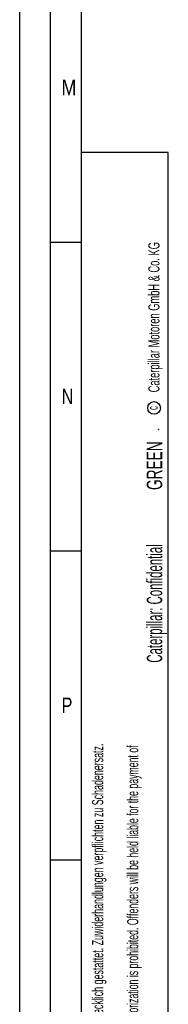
# Model space of a CAD drawing. Header units: millimetres. Extents: x 0 to 1189, y 0 to 841.
# Tile 2 of 106: x 0 to 24, y 97 to 256. Entities that reach past the tile are written whole.
import ezdxf
from ezdxf.enums import TextEntityAlignment as Align

# ---------------------------------------------------------------- set-up
doc = ezdxf.new("R2010")
doc.units = ezdxf.units.MM
doc.header["$LTSCALE"] = 65.395
doc.layers.get('0').update_dxf_attribs({"linetype": 'CONTINUOUS'})
doc.styles.get("Standard").update_dxf_attribs({"font": 'txt', "width": 0.6})
doc.styles.add('TEXTSTYLE_2', font='txt')

# ---------------------------------------------------------------- blocks, each defined once
blk = doc.blocks.new('*T1007')
at = {"color": 2, "linetype": 'Continuous'}
for p, q in [((0, 0), (0.1, 0)), ((0, 0), (0, -0.01)), ((0.1, 0), (0.1, -0.01)), ((0, -0.01), (0.1, -0.01))]:
    blk.add_line(p, q, dxfattribs=at)
at = {"color": 7, "linetype": 'Continuous'}
for s, width, p in [('GREEN', 0.661905, (0.68, -5.89)), ('Caterpillar: Confidential ', 0.551282, (0.68, -27.94))]:
    blk.add_text(s, height=2.5, rotation=90, dxfattribs=dict(at, width=width)).set_placement(p, align=Align.CENTER)

msp = doc.modelspace()

# ---------------------------------------------------------------- linework, layer by layer
at = {"color": 5, "linetype": 'Continuous'}
for p, q in [((0, 0), (0, 841)), ((10, 10), (10, 831)), ((24, 235), (10, 235)), ((24.03169, 10.02791), (24, 235)), ((5, 220.5), (10, 220.5)), ((5, 170.5), (10, 170.5)), ((5, 120.5), (10, 120.5))]:
    msp.add_line(p, q, dxfattribs=at)
at = {"color": 6, "linetype": 'Continuous'}
msp.add_line((5, 5), (5, 836), dxfattribs=at)
at = {"color": 5, "linetype": 'Continuous'}
msp.add_circle((21.73087, 193.65021), 1.02756, dxfattribs=at)

# ---------------------------------------------------------------- block references
msp.add_blockref('*T1007', (22.36772, 190.18448))

# ---------------------------------------------------------------- texts
at = {"color": 5, "linetype": 'Continuous', "style": 'TEXTSTYLE_2'}
for s, width, p in [('M', 0.857143, (6.77091, 244.271)), ('N', 0.785714, (6.77091, 194.271)), ('P', 0.785714, (6.77091, 144.271))]:
    msp.add_text(s, height=2.50001, dxfattribs=dict(at, width=width)).set_placement(p)
for s, height, width, p in [('Caterpillar Motoren GmbH & Co. KG', 1.8, 0.62482, (22.60443, 196.16476)), ('c', 1.6, 0.547619, (22.30005, 193.32223)), ('[The copying, distribution and utilization of this document as well as the communication of its contents to other without expressed authorization is prohibited. Offenders will be held liable for the payment of', 1.8, 0.587833, (19.18189, 12.07629)), ('Weitergabe sowie Vervielfaeltigung dieses Dokuments, Verwertung und Mitteilung seines Inhalts sind verboten, soweit nicht ausdruecklich gestattet. Zuwiderhandlungen verpflichten zu Schadenersatz.', 1.8, 0.596947, (13.50773, 12.07629))]:
    msp.add_text(s, height=height, rotation=90, dxfattribs=dict(at, width=width)).set_placement(p)

doc.saveas('drawing.dxf')
